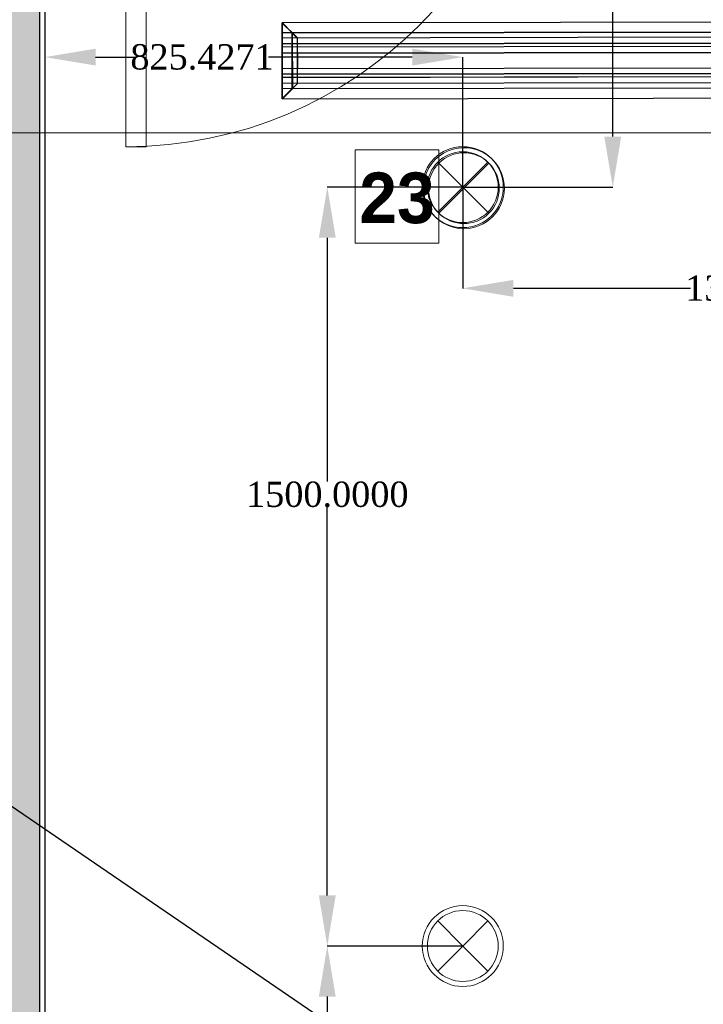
# Model space of a CAD drawing. Header units: millimetres. Extents: x 0 to 88385, y 0 to 41127.
# Tile 97 of 244: x 58168 to 59518, y 18273 to 20219. Entities that reach past the tile are written whole.
import ezdxf
from ezdxf import colors
from ezdxf.entities.mleader import LeaderData, LeaderLine
from ezdxf.math import Vec2, Vec3

# ---------------------------------------------------------------- set-up
doc = ezdxf.new("R2010")
doc.units = ezdxf.units.MM
doc.header["$MEASUREMENT"] = 0
doc.set_wipeout_variables(frame=1)
for name, color, linetype in [('- განათება', 7, 'Continuous'), ('- მექანიკური ნაწილი', 7, 'Continuous'), ('Edges', 7, 'Continuous'), ('New_Structural - Bearing', 7, 'Continuous')]:
    doc.layers.add(name, color=color, linetype=linetype)
for name, color, linetype, lineweight in [('2D Drafting - General_Pen_No__2', 8, 'Continuous', 15), ('New_Annotation - Text_Pen_No__20', 1, 'Continuous', 0), ('New_Archicad Doors_Pen_No__1', 7, 'Continuous', 13)]:
    doc.layers.add(name, color=color, linetype=linetype, lineweight=lineweight)
for name, color, linetype, lineweight, true_color in [('New_Interior - Lamp_Pen_No__77', 7, 'Continuous', 20, 0xffeb28), ('New_Structural - Bearing_Pen_No__5', 7, 'Continuous', 25, 0x40a5ff), ('New_Structural - Bearing_Pen_No__57', 7, 'Continuous', 25, 0xdcd214)]:
    doc.layers.add(name, color=color, linetype=linetype, lineweight=lineweight, true_color=true_color)
doc.styles.add('CT', font='ARIALN.TTF', dxfattribs={"height": 200})
doc.styles.add('GENERATED_STYLE_3', font='txt')
doc.styles.get("Standard").update_dxf_attribs({"font": 'sylfaen.ttf'})
doc.dimstyles.get("Standard").update_dxf_attribs({"dimtxt": 0.18, "dimasz": 0.18, "dimexe": 0.18, "dimexo": 0.0625, "dimgap": 0.09, "dimtad": 0, "dimtih": 1, "dimtoh": 1, "dimdec": 4, "dimzin": 0, "dimdsep": 46, "dimtxsty": 'Standard', "dimcen": 0.09, "dimadec": 0, "dimazin": 0, "dimtfac": 1, "dimtdec": 4, "dimtofl": 0, "dimtmove": 0, "dimatfit": 3, "dimfxl": 1, "dimtolj": 1, "dimtzin": 0, "dimarcsym": 0})

# ---------------------------------------------------------------- blocks, each defined once
blk = doc.blocks.new('Door_3')
at = {"layer": 'New_Archicad Doors_Pen_No__1', "color": 7, "linetype": 'Continuous', "lineweight": 13}
for p, q in [((370, 0), (370, 820)), ((370, 820), (410, 820)), ((410, 820), (410, 0)), ((-487, 0), (-487, 19)), ((-487, 19), (-437, 19)), ((-437, 0), (-487, 0)), ((-450, 0), (-487, 0)), ((-450, 0), (-487, 0)), ((-410, 0), (-450, 0)), ((-450, 0), (-450, -115)), ((-450, 0), (-450, -10)), ((-450, 0), (-450, -10)), ((-437, 19), (-437, 0)), ((-410, -115), (-410, 0)), ((410, 0), (370, 0)), ((450, 0), (410, 0)), ((410, 0), (410, -115)), ((437, 19), (487, 19)), ((437, 0), (437, 19)), ((487, 0), (437, 0)), ((450, -115), (450, 0)), ((450, 0), (450, -10)), ((450, 0), (450, -10)), ((450, 0), (487, 0)), ((450, 0), (487, 0)), ((487, 19), (487, 0)), ((-450, -10), (-450, -90)), ((-450, -10), (-450, -90)), ((450, -10), (450, -90)), ((450, -10), (450, -90)), ((-450, -90), (-450, -100)), ((-450, -90), (-450, -100)), ((450, -90), (450, -100)), ((450, -90), (450, -100)), ((-487, -119), (-487, -100)), ((-487, -100), (-437, -100)), ((-450, -100), (-487, -100)), ((-450, -100), (-487, -100)), ((-450, -115), (-410, -115)), ((-437, -100), (-437, -119)), ((410, -115), (450, -115)), ((437, -100), (487, -100)), ((437, -119), (437, -100)), ((450, -100), (487, -100)), ((450, -100), (487, -100)), ((487, -100), (487, -119)), ((-437, -119), (-487, -119)), ((487, -119), (437, -119))]:
    blk.add_line(p, q, dxfattribs=at)
blk.add_arc((410, 0), 820, 90, 180, dxfattribs=at)
blk = doc.blocks.new('Wall_46', base_point=(2382.1, 20888))
at = {"layer": 'New_Archicad Doors_Pen_No__1', "color": 7, "linetype": 'Continuous', "lineweight": 13, "zscale": 1000, "rotation": 180}
blk.add_blockref('Door_3', (-25452.4, 20788), dxfattribs=at)
blk = doc.blocks.new('Wall_57', base_point=(-26122.4, 12903.1))
at = {"layer": 'New_Structural - Bearing_Pen_No__57', "linetype": 'Continuous', "lineweight": 25, "true_color": 0xdcd214}
blk.add_hatch(color=52, dxfattribs=at).paths.add_polyline_path([(-26112.4, 21746.1), (-26112.4, 12953.1), (-26032.4, 12953.1), (-26032.4, 21746.1)])
at = {"layer": 'New_Structural - Bearing_Pen_No__5', "color": 161, "linetype": 'Continuous', "lineweight": 25, "true_color": 0x40a5ff}
blk.add_line((-26032.4, 12953.1), (-26032.4, 21746.1), dxfattribs=at)
at = {"layer": 'New_Structural - Bearing_Pen_No__5', "color": 161, "linetype": 'Continuous', "lineweight": 25, "true_color": 0x40a5ff, "flags": 128}
blk.add_lwpolyline([(-26022.4, 12953.1), (-26022.4, 20788)], dxfattribs=at)
blk = doc.blocks.new('lineardiffplan')
at = {"layer": 'Edges'}
for p, q in [((392.8, 274.9), (392.8, 274.6)), ((393.1, 274.9), (392.8, 274.9)), ((422.8, 244.9), (392.8, 274.9)), ((392.8, 274.6), (392.9, 274.5)), ((392.9, 125.2), (392.9, 274.5)), ((412.4, 255), (392.9, 274.5)), ((393.1, 274.9), (393.2, 274.8)), ((393.2, 274.8), (412.7, 255.3)), ((1462.8, 244.9), (1492.8, 274.9)), ((1472.9, 255.3), (1492.4, 274.8)), ((1473.2, 254.9), (1492.8, 274.5)), ((1492.4, 274.8), (1492.5, 274.9)), ((1492.8, 274.9), (1492.5, 274.9)), ((1492.8, 274.5), (1492.8, 274.9)), ((1492.8, 274.5), (1492.8, 274.5)), ((1492.8, 125.4), (1492.8, 274.5)), ((1492.8, 255.3), (392.9, 255.3)), ((392.9, 254.9), (1492.8, 254.9)), ((412.4, 144.7), (412.4, 255)), ((412.8, 254.6), (412.4, 255)), ((412.7, 255.3), (413.1, 254.9)), ((412.8, 145.1), (412.8, 254.6)), ((412.8, 254.6), (422.8, 244.6)), ((413.1, 254.9), (423.1, 244.9)), ((1472.5, 254.9), (1462.5, 244.9)), ((1462.9, 244.6), (1472.8, 254.5)), ((1472.9, 255.3), (1472.5, 254.9)), ((1472.8, 254.5), (1473.2, 254.9)), ((1472.8, 254.5), (1472.8, 145.3)), ((1473.2, 144.9), (1473.2, 254.9)), ((392.9, 244.9), (1492.8, 244.9)), ((422.8, 244.6), (422.8, 244.9)), ((422.8, 244.9), (423.1, 244.9)), ((422.8, 244.6), (422.8, 244.6)), ((422.8, 244.6), (422.8, 233.2)), ((423.1, 244.9), (423.1, 244.9)), ((1462.5, 244.9), (1462.5, 244.9)), ((1462.5, 244.9), (1462.8, 244.9)), ((1462.8, 244.9), (1462.9, 244.6)), ((1462.8, 244.5), (1462.9, 244.6)), ((1462.8, 233.2), (1462.8, 244.5)), ((392.9, 233.2), (1492.8, 233.2)), ((392.9, 233), (1492.8, 233)), ((392.9, 226.8), (1492.8, 226.8)), ((392.9, 226.5), (1492.8, 226.5)), ((392.9, 214.9), (1492.8, 214.9)), ((1492.8, 214.8), (392.9, 214.8)), ((422.4, 214.9), (422.3, 214.9)), ((422.8, 214.9), (422.4, 214.9)), ((422.8, 233), (422.8, 233.2)), ((422.8, 226.8), (422.8, 233)), ((422.8, 226.5), (422.8, 226.8)), ((422.8, 214.9), (422.8, 226.5)), ((422.8, 184.9), (422.8, 214.9)), ((423.2, 214.9), (422.8, 214.9)), ((423.2, 214.8), (422.8, 214.9)), ((423.2, 214.8), (423.2, 214.9)), ((423.2, 214.8), (423.2, 184.9)), ((1462.8, 214.9), (1462.4, 214.9)), ((1462.4, 214.9), (1462.4, 214.8)), ((1462.8, 214.9), (1462.4, 214.8)), ((1462.4, 184.9), (1462.4, 214.8)), ((1462.8, 233), (1462.8, 233.2)), ((1462.8, 226.8), (1462.8, 233)), ((1462.8, 226.5), (1462.8, 226.8)), ((1462.8, 214.9), (1462.8, 226.5)), ((1462.8, 214.9), (1462.8, 184.9)), ((1462.8, 214.9), (1463.2, 214.9)), ((1463.2, 214.9), (1463.3, 214.9)), ((1492.8, 184.9), (392.9, 184.9)), ((422.4, 184.9), (422.3, 184.9)), ((422.8, 184.9), (422.4, 184.9)), ((422.8, 184.9), (423.2, 184.9)), ((422.8, 173.2), (422.8, 184.9)), ((1462.4, 184.9), (1462.8, 184.9)), ((1462.8, 173.2), (1462.8, 184.9)), ((1463.2, 184.9), (1462.8, 184.9)), ((1463.2, 184.9), (1463.3, 184.9)), ((392.9, 173.2), (1492.8, 173.2)), ((392.9, 173), (1492.8, 173)), ((392.9, 166.8), (1492.8, 166.8)), ((392.9, 166.5), (1492.8, 166.5)), ((422.8, 173), (422.8, 173.2)), ((422.8, 173), (422.8, 166.8)), ((422.8, 166.5), (422.8, 166.8)), ((422.8, 155.1), (422.8, 166.5)), ((1462.8, 173), (1462.8, 173.2)), ((1462.8, 166.8), (1462.8, 173)), ((1462.8, 166.5), (1462.8, 166.8)), ((1462.8, 155.3), (1462.8, 166.5)), ((392.8, 124.9), (422.8, 154.9)), ((392.9, 154.9), (1492.8, 154.9)), ((1492.8, 144.9), (392.9, 144.9)), ((392.9, 125.2), (412.4, 144.7)), ((392.9, 144.5), (1492.8, 144.5)), ((412.7, 144.5), (393.2, 124.9)), ((412.8, 145.1), (412.4, 144.7)), ((412.7, 144.5), (413.1, 144.9)), ((412.8, 145.1), (422.8, 155.1)), ((423.1, 154.8), (413.1, 144.9)), ((422.8, 154.9), (422.8, 155.1)), ((422.8, 155.1), (422.8, 155.1)), ((423.1, 154.8), (422.8, 154.9)), ((423.1, 154.8), (423.1, 154.9)), ((1462.5, 154.8), (1462.4, 154.9)), ((1462.8, 154.9), (1462.5, 154.8)), ((1462.5, 154.8), (1472.4, 144.9)), ((1462.9, 155.2), (1462.8, 155.3)), ((1462.9, 155.2), (1462.8, 154.9)), ((1462.8, 154.9), (1492.8, 124.9)), ((1472.8, 145.3), (1462.9, 155.2)), ((1472.4, 144.9), (1472.8, 144.5)), ((1473.2, 144.9), (1472.8, 145.3)), ((1472.8, 144.5), (1492.4, 124.9)), ((1473.2, 144.9), (1492.8, 125.4)), ((392.9, 125.2), (392.8, 125.1)), ((392.8, 125.1), (392.8, 124.9)), ((392.8, 124.9), (393.1, 124.9)), ((393.2, 124.9), (393.1, 124.9)), ((1492.4, 124.9), (1492.8, 124.9)), ((1492.4, 124.9), (1492.4, 124.9)), ((1492.8, 125.3), (1492.8, 125.4)), ((1492.8, 124.9), (1492.8, 125.3))]:
    blk.add_line(p, q, dxfattribs=at)
blk.add_lwpolyline([(393.2, 274.8), (1492.8, 274.8), (1492.8, 124.9), (393.2, 124.9)], close=True, dxfattribs=at)
blk = doc.blocks.new('Recessed Spot')
at = {"layer": 'New_Interior - Lamp_Pen_No__77', "color": 2, "linetype": 'Continuous', "lineweight": 20, "true_color": 0xffeb28}
for q in [(-49.5, 49.5), (49.5, 49.5), (-49.5, -49.5), (49.5, -49.5)]:
    blk.add_line((0, 0), q, dxfattribs=at)
at = {"layer": 'New_Interior - Lamp_Pen_No__77', "color": 2, "linetype": 'Continuous', "lineweight": 20, "true_color": 0xffeb28, "flags": 128}
blk.add_lwpolyline([(80, 0, 1), (-80, 0, 1)], format="xyb", close=True, dxfattribs=at)
at = {"layer": 'New_Interior - Lamp_Pen_No__77', "color": 2, "linetype": 'Continuous', "lineweight": 20, "true_color": 0xffeb28}
blk.add_circle((0, 0), 70, dxfattribs=at)
blk = doc.blocks.new('_DotSmall')
at = {"color": 0, "linetype": 'ByBlock', "const_width": 0.5}
blk.add_lwpolyline([(-0.0625, 0, 1), (0.0625, 0, 1)], format="xyb", close=True, dxfattribs=at)
blk = doc.blocks.new('*D882')
at = {"layer": '- განათება', "color": 0, "lineweight": -2, "transparency": 16777216}
for p, q in [((59043.2, 18388), (58775.4, 18388)), ((58775.6, 18288), (58775.6, 17806.1)), ((58775.6, 16988), (58775.6, 17754.8)), ((59043.2, 16888), (58775.4, 16888))]:
    blk.add_line(p, q, dxfattribs=at)
at = {"layer": '- განათება', "color": 0, "transparency": 16777216}
for points in [[(58758.9, 18288), (58792.2, 18288), (58775.6, 18388)], [(58758.9, 16988), (58792.2, 16988), (58775.6, 16888)]]:
    blk.add_solid(points, dxfattribs=at)
at = {"layer": 'Defpoints', "color": 0, "transparency": 16777216}
for p in [(59043.3, 18388), (58775.6, 16888), (59043.3, 16888)]:
    blk.add_point(p, dxfattribs=at)
at = {"layer": '- განათება', "color": 0, "transparency": 16777216, "insert": (58775.6, 17780.4), "char_height": 50, "attachment_point": 5}
blk.add_mtext('\\A1;{\\fSylfaen|b0|i0|c0|p18;1500.0000}', dxfattribs=at)
blk = doc.blocks.new('*D883')
at = {"layer": '- განათება', "color": 0, "lineweight": -2, "transparency": 16777216}
for p, q in [((59043.2, 19888), (58775.4, 19888)), ((58775.6, 19788), (58775.6, 19306.1)), ((58775.6, 18488), (58775.6, 19254.8)), ((59043.2, 18388), (58775.4, 18388))]:
    blk.add_line(p, q, dxfattribs=at)
at = {"layer": '- განათება', "color": 0, "transparency": 16777216}
for points in [[(58758.9, 19788), (58792.2, 19788), (58775.6, 19888)], [(58758.9, 18488), (58792.2, 18488), (58775.6, 18388)]]:
    blk.add_solid(points, dxfattribs=at)
at = {"layer": 'Defpoints', "color": 0, "transparency": 16777216}
for p in [(59043.3, 19888), (58775.6, 18388), (59043.3, 18388)]:
    blk.add_point(p, dxfattribs=at)
at = {"layer": '- განათება', "color": 0, "transparency": 16777216, "insert": (58775.6, 19280.4), "char_height": 50, "attachment_point": 5}
blk.add_mtext('\\A1;{\\fSylfaen|b0|i0|c0|p18;1500.0000}', dxfattribs=at)
blk = doc.blocks.new('*D887')
at = {"layer": '- განათება', "color": 0, "lineweight": -2, "transparency": 16777216}
for p, q in [((58695.9, 20788), (59339.7, 20788)), ((59339.6, 20688), (59339.6, 20391.7)), ((59339.6, 19988), (59339.6, 20340.3)), ((59043.4, 19888), (59339.7, 19888))]:
    blk.add_line(p, q, dxfattribs=at)
at = {"layer": '- განათება', "color": 0, "transparency": 16777216}
for points in [[(59322.9, 20688), (59356.2, 20688), (59339.6, 20788)], [(59322.9, 19988), (59356.2, 19988), (59339.6, 19888)]]:
    blk.add_solid(points, dxfattribs=at)
at = {"layer": 'Defpoints', "color": 0, "transparency": 16777216}
for p in [(58695.8, 20788), (59043.3, 19888), (59339.6, 19888)]:
    blk.add_point(p, dxfattribs=at)
at = {"layer": '- განათება', "color": 0, "transparency": 16777216, "insert": (59339.6, 20366), "char_height": 50, "attachment_point": 5}
blk.add_mtext('\\A1;{\\fSylfaen|b0|i0|c0|p18;900.0000}', dxfattribs=at)
blk = doc.blocks.new('*D888')
at = {"layer": '- განათება', "color": 0, "lineweight": -2, "transparency": 16777216}
for p, q in [((58217.9, 19859.8), (58217.9, 20145.2)), ((58317.9, 20145), (58396.9, 20145)), ((58943.3, 20145), (58659.2, 20145)), ((59043.3, 19888), (59043.3, 20145.2))]:
    blk.add_line(p, q, dxfattribs=at)
at = {"layer": '- განათება', "color": 0, "transparency": 16777216}
for points in [[(58317.9, 20161.7), (58317.9, 20128.3), (58217.9, 20145)], [(58943.3, 20161.7), (58943.3, 20128.3), (59043.3, 20145)]]:
    blk.add_solid(points, dxfattribs=at)
at = {"layer": 'Defpoints', "color": 0, "transparency": 16777216}
for p in [(59043.3, 20145), (59043.3, 19888), (58217.9, 19859.7)]:
    blk.add_point(p, dxfattribs=at)
at = {"layer": '- განათება', "color": 0, "transparency": 16777216, "insert": (58528.1, 20145), "char_height": 50, "attachment_point": 5}
blk.add_mtext('\\A1;{\\fSylfaen|b0|i0|c0|p18;825.4271}', dxfattribs=at)
blk = doc.blocks.new('*D889')
at = {"layer": '- განათება', "color": 0, "lineweight": -2, "transparency": 16777216}
for p, q in [((59043.3, 19887.9), (59043.3, 19687.8)), ((60343.3, 19887.9), (60343.3, 19687.8)), ((59143.3, 19688), (59493.4, 19688)), ((60243.3, 19688), (59792.7, 19688))]:
    blk.add_line(p, q, dxfattribs=at)
at = {"layer": '- განათება', "color": 0, "transparency": 16777216}
for points in [[(59143.3, 19704.7), (59143.3, 19671.3), (59043.3, 19688)], [(60243.3, 19704.7), (60243.3, 19671.3), (60343.3, 19688)]]:
    blk.add_solid(points, dxfattribs=at)
at = {"layer": 'Defpoints', "color": 0, "transparency": 16777216}
for p in [(59043.3, 19888), (60343.3, 19888), (59043.3, 19688)]:
    blk.add_point(p, dxfattribs=at)
at = {"layer": '- განათება', "color": 0, "transparency": 16777216, "insert": (59643.1, 19688), "char_height": 50, "attachment_point": 5}
blk.add_mtext('\\A1;{\\fSylfaen|b0|i0|c0|p18;1300.0000}', dxfattribs=at)
blk = doc.blocks.new('AVARIULI GANATEBA')
at = {"layer": '- განათება', "color": 3, "linetype": 'Continuous', "lineweight": 20}
for q in [(-49.5, 49.5), (49.5, 49.5), (-49.5, -49.5), (49.5, -49.5)]:
    blk.add_line((0, 0), q, dxfattribs=at)
for major_axis, start_param, end_param in [((56.6, 56.6), 0.785398, 3.926991), ((56.6, 56.6), 3.926991, 7.068583), ((-49.5, 49.5), 2.356194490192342, 8.639379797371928)]:
    blk.add_ellipse((0, 0), major_axis=major_axis, ratio=1, start_param=start_param, end_param=end_param, dxfattribs=at)

msp = doc.modelspace()

# ---------------------------------------------------------------- linework, layer by layer
at = {"layer": '2D Drafting - General_Pen_No__2', "color": 116, "true_color": 0x136734}
msp.add_lwpolyline([(50571.52795, 19995.50001), (88003.5, 19995.50001)], dxfattribs=at)

# ---------------------------------------------------------------- block references
at = {"layer": '- განათება', "color": 2, "linetype": 'Continuous', "lineweight": 20, "true_color": 0xffeb28, "zscale": 1000}
msp.add_blockref('Recessed Spot', (59043.29471, 18387.98097), dxfattribs=at)
at = {"layer": '- მექანიკური ნაწილი', "xscale": -1, "rotation": 0.08827330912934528}
msp.add_blockref('lineardiffplan', (60179.64316, 19940.20169), dxfattribs=at)
at = {"layer": 'New_Structural - Bearing', "color": 7, "lineweight": 35}
for name, p in [('Wall_57', (58117.86763, 12903.05519)), ('Wall_46', (86622.37834, 20887.98097))]:
    msp.add_blockref(name, p, dxfattribs=at)

# ---------------------------------------------------------------- dimensions: what is measured, and where the dimension line sits
at = {"layer": '- განათება', "color": 1}
for base, p1, p2, angle, picture, middle in [((59043.29471, 19688), (60343.29471, 19887.98097), (59043.29471, 19887.98097), 180, '*D889', (59643.05974, 19688)), ((58775.55974, 16887.98097), (59043.29471, 18387.98097), (59043.29471, 16887.98097), 270, '*D882', (58775.55974, 17780.41604))]:
    dim = msp.add_linear_dim(base=base, p1=p1, p2=p2, angle=angle, text='{\\fSylfaen|b0|i0|c0|p18;<>}', dimstyle='Standard', override={"dimtxt": 50, "dimasz": 100}, dxfattribs=at)
    dim.commit()
    dim.dimension.update_dxf_attribs({"geometry": picture, "text_midpoint": middle, "dimtype": 160})

# ---------------------------------------------------------------- leaders
at = {"layer": '- მექანიკური ნაწილი', "color": 7}
ml = msp.add_multileader_mtext('Standard', dxfattribs=at)
ml.set_content('{\\fSylfaen|b1|i0|c0|p18;\\C1;DB-HVAC\\C7;  \\fSylfaen|b0|i0|c0|p18;\\C1;QF-23          \\C7;N2XH-3X2.5}', color=7, style='CT')
ml.set_leader_properties()
ml.set_arrow_properties(name='DOTSMALL')
ml.build(insert=Vec2(0, 0))
ml.multileader.update_dxf_attribs({"has_dogleg": 0, "text_left_attachment_type": 6, "text_right_attachment_type": 6, "dogleg_length": 9, "arrow_head_size": 172.53719})
ctx = ml.context
ctx.base_point, ctx.char_height, ctx.arrow_head_size, ctx.landing_gap_size, ctx.plane_origin = Vec3(55112.45825, 19371.9237), 171.3007828, 172.53719, 57.5124, Vec3(44185.80887, 8886.39979)
ctx.left_attachment, ctx.right_attachment, ctx.text_align_type = 6, 6, 1
notes = []
notes.append((ctx, [(0, (1, 1, 0), (57123.05882, 19371.9237), (-1, 0), 9, [(2, [(60467.5, 17082.5)], 0, [])])]))
ctx.mtext.insert, ctx.mtext.width, ctx.mtext.defined_height, ctx.mtext.alignment, ctx.mtext.flow_direction = Vec3(56113.25853, 19577.48464), 2531.4263669, 243.98464, 2, 5
for ctx, leaders in notes:
    for number, flags, end, landing, length, lines in leaders:
        leader = LeaderData()
        leader.index, (leader.has_last_leader_line, leader.has_dogleg_vector, leader.attachment_direction) = number, flags
        leader.last_leader_point, leader.dogleg_vector, leader.dogleg_length = Vec3(end), Vec3(landing), length
        for number, points, colour, breaks in lines:
            line = LeaderLine()
            line.index, line.vertices, line.color, line.breaks = number, Vec3.list(points), colors.encode_raw_color(colour), breaks
            leader.lines.append(line)
        ctx.leaders.append(leader)

# ---------------------------------------------------------------- next in the draw order: wipeouts: each hides what was drawn before it
at = {"color": 1, "linetype": 'Continuous', "lineweight": 0, "ltscale": 160962.012429}
msp.add_wipeout([(58830.78457, 19776.98906), (58995.87557, 19776.98906), (58995.87557, 19961.83819), (58830.78457, 19961.83819)], dxfattribs=at).dxf.layer = 'New_Annotation - Text_Pen_No__20'

# ---------------------------------------------------------------- next in the draw order: linework, layer by layer
at = {"layer": 'New_Annotation - Text_Pen_No__20', "color": 1, "linetype": 'Continuous', "lineweight": 0, "flags": 128}
msp.add_lwpolyline([(58830.78457, 19776.98906), (58995.87557, 19776.98906), (58995.87557, 19961.83819), (58830.78457, 19961.83819), (58830.78457, 19776.98906)], close=True, dxfattribs=at)

# ---------------------------------------------------------------- next in the draw order: block references
at = {"layer": '- განათება', "color": 1}
msp.add_blockref('AVARIULI GANATEBA', (59045.41603, 19885.85965), dxfattribs=at)
at = {"layer": '- განათება', "color": 2, "linetype": 'Continuous', "lineweight": 20, "true_color": 0xffeb28, "zscale": 1000}
msp.add_blockref('Recessed Spot', (59043.29471, 19887.98097), dxfattribs=at)

# ---------------------------------------------------------------- next in the draw order: texts
at = {"layer": 'New_Annotation - Text_Pen_No__20', "color": 1, "linetype": 'Continuous', "lineweight": 0, "insert": (58913.33007, 19916.91699), "char_height": 100, "attachment_point": 2, "style": 'GENERATED_STYLE_3'}
msp.add_mtext('\\A1;{\\pqc;\\fBOG 2018|b1|i0|c0|p0;\\W1.000000;23}', dxfattribs=at)

# ---------------------------------------------------------------- next in the draw order: dimensions: what is measured, and where the dimension line sits
at = {"layer": '- განათება', "color": 1}
for base, p1, p2, picture, middle in [((59339.55974, 19887.98097), (58695.81111, 20787.98097), (59043.29471, 19887.98097), '*D887', (59339.55974, 20366)), ((58775.55974, 18387.98097), (59043.29471, 19887.98097), (59043.29471, 18387.98097), '*D883', (58775.55974, 19280.41604))]:
    dim = msp.add_linear_dim(base=base, p1=p1, p2=p2, angle=270, text='{\\fSylfaen|b0|i0|c0|p18;<>}', dimstyle='Standard', override={"dimtxt": 50, "dimasz": 100}, dxfattribs=at)
    dim.commit()
    dim.dimension.update_dxf_attribs({"geometry": picture, "text_midpoint": middle, "dimtype": 160})
dim = msp.add_linear_dim(base=(59043.29471, 20145), p1=(58217.86763, 19859.7392), p2=(59043.29471, 19887.98097), text='{\\fSylfaen|b0|i0|c0|p18;<>}', dimstyle='Standard', override={"dimtxt": 50, "dimasz": 100}, dxfattribs=at)
dim.commit()
dim.dimension.update_dxf_attribs({"geometry": '*D888', "text_midpoint": (58528.06564, 20145), "dimtype": 160})

doc.saveas('drawing.dxf')
